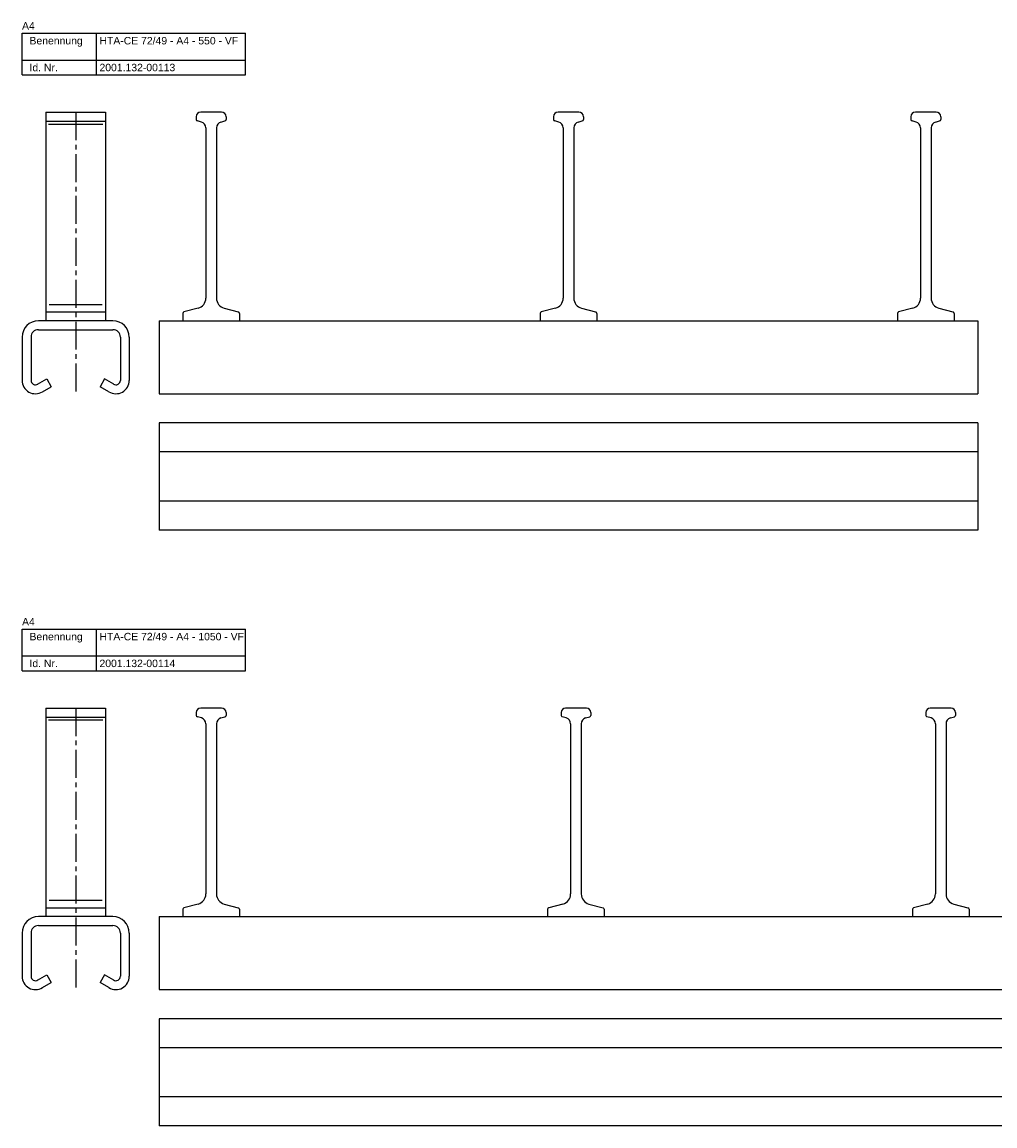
# Model space of a CAD drawing. Header units: millimetres. Extents: x 2523 to 3665, y -378 to 2763.
# Tile 1 of 5: x 2523 to 3177, y -378 to 363. Entities that reach past the tile are written whole.
import ezdxf

# ---------------------------------------------------------------- set-up
doc = ezdxf.new("R2010")
doc.units = ezdxf.units.MM
doc.linetypes.add('MITTE2', pattern=[1.125, 0.75, -0.125, 0.125, -0.125])
doc.layers.add('HALFEN', color=2, linetype='CONTINUOUS')
doc.styles.add('ARIAL50', font='arial.ttf', dxfattribs={"height": 5})

msp = doc.modelspace()

# ---------------------------------------------------------------- linework, layer by layer
at = {"layer": 'HALFEN'}
for p, q in [((2523.5, 355.25), (2673.5, 355.25)), ((2523.5, 327.25), (2523.5, 355.25)), ((2573.5, 327.25), (2573.5, 355.25)), ((2673.5, 327.25), (2673.5, 355.25)), ((2523.5, 337.25), (2673.5, 337.25)), ((2523.5, 327.25), (2673.5, 327.25)), ((2539.5, 302.25), (2579.5, 302.25)), ((2539.5, 302.25), (2539.5, 162.25)), ((2579.5, 302.25), (2579.5, 162.25)), ((2640.5, 299.25), (2640.5, 297.32)), ((2657.5, 302.25), (2643.5, 302.25)), ((2660.5, 299.25), (2660.5, 297.32)), ((2880.5, 299.25), (2880.5, 297.32)), ((2897.5, 302.25), (2883.5, 302.25)), ((2900.5, 299.25), (2900.5, 297.32)), ((3120.5, 299.25), (3120.5, 297.32)), ((3137.5, 302.25), (3123.5, 302.25)), ((3140.5, 299.25), (3140.5, 297.32)), ((2539.5, 296.25), (2579.5, 296.25)), ((2643.98, 295.62), (2641.24, 296.35)), ((2646.95, 291.75), (2646.95, 177.46)), ((2654.05, 291.75), (2654.05, 177.46)), ((2657.01, 295.62), (2659.75, 296.35)), ((2883.98, 295.62), (2881.24, 296.35)), ((2886.95, 291.75), (2886.95, 177.46)), ((2894.05, 291.75), (2894.05, 177.46)), ((2897.01, 295.62), (2899.75, 296.35)), ((3123.98, 295.62), (3121.24, 296.35)), ((3126.95, 291.75), (3126.95, 177.46)), ((3134.05, 291.75), (3134.05, 177.46)), ((3137.01, 295.62), (3139.75, 296.35)), ((2641.76, 170.7), (2632.24, 168.15)), ((2659.23, 170.7), (2668.75, 168.15)), ((2881.76, 170.7), (2872.24, 168.15)), ((2899.23, 170.7), (2908.75, 168.15)), ((3121.76, 170.7), (3112.24, 168.15)), ((3139.23, 170.7), (3148.75, 168.15)), ((2539.5, 168.25), (2579.5, 168.25)), ((2631.5, 167.18), (2631.5, 162.25)), ((2669.5, 167.18), (2669.5, 162.25)), ((2871.5, 167.18), (2871.5, 162.25)), ((2909.5, 167.18), (2909.5, 162.25)), ((3111.5, 167.18), (3111.5, 162.25)), ((3149.5, 167.18), (3149.5, 162.25)), ((2584.5, 162.25), (2534.5, 162.25)), ((2534.5, 156.25), (2584.5, 156.25)), ((2615.5, 162.25), (3165.5, 162.25)), ((2615.5, 162.25), (2615.5, 113.25)), ((3165.5, 162.25), (3165.5, 113.25)), ((2523.5, 151.25), (2523.5, 148.58)), ((2523.5, 148.58), (2523.5, 122.25)), ((2529.5, 151.25), (2529.5, 122.25)), ((2589.5, 151.25), (2589.5, 122.25)), ((2595.5, 151.25), (2595.5, 148.58)), ((2595.5, 148.58), (2595.5, 122.25)), ((2533.88, 119.59), (2540.22, 123.25)), ((2540.22, 123.25), (2543, 117.92)), ((2578.77, 123.25), (2576, 117.92)), ((2585.11, 119.59), (2578.77, 123.25)), ((2537.2, 114.58), (2543, 117.92)), ((2581.8, 114.58), (2576, 117.92)), ((2615.5, 113.25), (3165.5, 113.25)), ((3165.5, 93.75), (2615.5, 93.75)), ((2615.5, 93.75), (2615.5, 21.75)), ((3165.5, 93.75), (3165.5, 21.75)), ((3165.5, 74.25), (2615.5, 74.25)), ((3165.5, 41.25), (2615.5, 41.25)), ((3165.5, 21.75), (2615.5, 21.75)), ((2523.5, -44.75), (2673.5, -44.75)), ((2523.5, -72.75), (2523.5, -44.75)), ((2573.5, -72.75), (2573.5, -44.75)), ((2673.5, -72.75), (2673.5, -44.75)), ((2523.5, -62.75), (2673.5, -62.75)), ((2523.5, -72.75), (2673.5, -72.75)), ((2539.5, -97.75), (2579.5, -97.75)), ((2539.5, -97.75), (2539.5, -237.75)), ((2579.5, -97.75), (2579.5, -237.75)), ((2640.5, -100.75), (2640.5, -102.68)), ((2643.98, -104.38), (2641.24, -103.65)), ((2657.5, -97.75), (2643.5, -97.75)), ((2657.01, -104.38), (2659.75, -103.65)), ((2660.5, -100.75), (2660.5, -102.68)), ((2885.5, -100.75), (2885.5, -102.68)), ((2888.98, -104.38), (2886.24, -103.65)), ((2902.5, -97.75), (2888.5, -97.75)), ((2902.01, -104.38), (2904.75, -103.65)), ((2905.5, -100.75), (2905.5, -102.68)), ((3130.5, -100.75), (3130.5, -102.68)), ((3133.98, -104.38), (3131.24, -103.65)), ((3147.5, -97.75), (3133.5, -97.75)), ((3147.01, -104.38), (3149.75, -103.65)), ((3150.5, -100.75), (3150.5, -102.68)), ((2539.5, -103.75), (2579.5, -103.75)), ((2646.95, -108.25), (2646.95, -222.54)), ((2654.05, -108.25), (2654.05, -222.54)), ((2891.95, -108.25), (2891.95, -222.54)), ((2899.05, -108.25), (2899.05, -222.54)), ((3136.95, -108.25), (3136.95, -222.54)), ((3144.05, -108.25), (3144.05, -222.54)), ((2641.76, -229.3), (2632.24, -231.85)), ((2659.23, -229.3), (2668.75, -231.85)), ((2886.76, -229.3), (2877.24, -231.85)), ((2904.23, -229.3), (2913.75, -231.85)), ((3131.76, -229.3), (3122.24, -231.85)), ((3149.23, -229.3), (3158.75, -231.85)), ((2539.5, -231.75), (2579.5, -231.75)), ((2631.5, -232.82), (2631.5, -237.75)), ((2669.5, -232.82), (2669.5, -237.75)), ((2876.5, -232.82), (2876.5, -237.75)), ((2914.5, -232.82), (2914.5, -237.75)), ((3121.5, -232.82), (3121.5, -237.75)), ((3159.5, -232.82), (3159.5, -237.75)), ((2584.5, -237.75), (2534.5, -237.75)), ((2534.5, -243.75), (2584.5, -243.75)), ((2615.5, -237.75), (3665.5, -237.75)), ((2615.5, -237.75), (2615.5, -286.75)), ((2523.5, -248.75), (2523.5, -251.42)), ((2523.5, -251.42), (2523.5, -277.75)), ((2529.5, -248.75), (2529.5, -277.75)), ((2589.5, -248.75), (2589.5, -277.75)), ((2595.5, -248.75), (2595.5, -251.42)), ((2595.5, -251.42), (2595.5, -277.75)), ((2533.88, -280.41), (2540.22, -276.75)), ((2540.22, -276.75), (2543, -282.08)), ((2578.77, -276.75), (2576, -282.08)), ((2585.11, -280.41), (2578.77, -276.75)), ((2537.2, -285.42), (2543, -282.08)), ((2581.8, -285.42), (2576, -282.08)), ((2615.5, -286.75), (3665.5, -286.75)), ((3665.5, -306.25), (2615.5, -306.25)), ((2615.5, -306.25), (2615.5, -378.25)), ((3665.5, -325.75), (2615.5, -325.75)), ((3665.5, -358.75), (2615.5, -358.75)), ((3665.5, -378.25), (2615.5, -378.25))]:
    msp.add_line(p, q, dxfattribs=at)
at = {"layer": 'HALFEN', "color": 1, "linetype": 'MITTE2', "ltscale": 25}
for p, q in [((2559.5, 302.25), (2559.5, 113.25)), ((2559.5, -97.75), (2559.5, -286.75))]:
    msp.add_line(p, q, dxfattribs=at)
at = {"layer": 'HALFEN', "color": 1}
for p, q in [((2541.32, 294.25), (2577.79, 294.25)), ((2541.68, 173.2), (2577.31, 173.2)), ((2541.32, -105.75), (2577.79, -105.75)), ((2541.68, -226.8), (2577.31, -226.8))]:
    msp.add_line(p, q, dxfattribs=at)
at = {"layer": 'HALFEN'}
for centre, radius, start, end in [((2643.5, 299.25), 3, 90, 180), ((2641.5, 297.32), 1, 180, 255), ((2657.5, 299.25), 3, 0, 90), ((2659.5, 297.32), 1, 285, 0), ((2883.5, 299.25), 3, 90, 180), ((2881.5, 297.32), 1, 180, 255), ((2897.5, 299.25), 3, 0, 90), ((2899.5, 297.32), 1, 285, 0), ((3123.5, 299.25), 3, 90, 180), ((3121.5, 297.32), 1, 180, 255), ((3137.5, 299.25), 3, 0, 90), ((3139.5, 297.32), 1, 285, 0), ((2642.95, 291.75), 4, 0, 75), ((2658.05, 291.75), 4, 105, 180), ((2882.95, 291.75), 4, 0, 75), ((2898.05, 291.75), 4, 105, 180), ((3122.95, 291.75), 4, 0, 75), ((3138.05, 291.75), 4, 105, 180), ((2639.95, 177.46), 7, 285, 0), ((2661.05, 177.46), 7, 180, 255), ((2879.95, 177.46), 7, 285, 0), ((2901.05, 177.46), 7, 180, 255), ((3119.95, 177.46), 7, 285, 0), ((3141.05, 177.46), 7, 180, 255), ((2632.5, 167.18), 1, 105, 180), ((2668.5, 167.18), 1, 0, 75), ((2872.5, 167.18), 1, 105, 180), ((2908.5, 167.18), 1, 0, 75), ((3112.5, 167.18), 1, 105, 180), ((3148.5, 167.18), 1, 0, 75), ((2534.5, 151.25), 11, 90, 180), ((2534.5, 151.25), 5, 90, 180), ((2584.5, 151.25), 11, 0, 90), ((2584.5, 151.25), 5, 0, 90), ((2532.5, 122.25), 9, 180, 301.486), ((2532.5, 122.25), 3, 180, 302.57398), ((2586.5, 122.25), 9, 238.514, 0), ((2586.5, 122.25), 3, 237.42602, 0), ((2643.5, -100.75), 3, 90, 180), ((2641.5, -102.68), 1, 180, 255), ((2657.5, -100.75), 3, 0, 90), ((2659.5, -102.68), 1, 285, 0), ((2888.5, -100.75), 3, 90, 180), ((2886.5, -102.68), 1, 180, 255), ((2902.5, -100.75), 3, 0, 90), ((2904.5, -102.68), 1, 285, 0), ((3133.5, -100.75), 3, 90, 180), ((3131.5, -102.68), 1, 180, 255), ((3147.5, -100.75), 3, 0, 90), ((3149.5, -102.68), 1, 285, 0), ((2642.95, -108.25), 4, 0, 75), ((2658.05, -108.25), 4, 105, 180), ((2887.95, -108.25), 4, 0, 75), ((2903.05, -108.25), 4, 105, 180), ((3132.95, -108.25), 4, 0, 75), ((3148.05, -108.25), 4, 105, 180), ((2639.95, -222.54), 7, 285, 0), ((2661.05, -222.54), 7, 180, 255), ((2884.95, -222.54), 7, 285, 0), ((2906.05, -222.54), 7, 180, 255), ((3129.95, -222.54), 7, 285, 0), ((3151.05, -222.54), 7, 180, 255), ((2632.5, -232.82), 1, 105, 180), ((2668.5, -232.82), 1, 0, 75), ((2877.5, -232.82), 1, 105, 180), ((2913.5, -232.82), 1, 0, 75), ((3122.5, -232.82), 1, 105, 180), ((3158.5, -232.82), 1, 0, 75), ((2534.5, -248.75), 11, 90, 180), ((2534.5, -248.75), 5, 90, 180), ((2584.5, -248.75), 11, 0, 90), ((2584.5, -248.75), 5, 0, 90), ((2532.5, -277.75), 9, 180, 301.486), ((2532.5, -277.75), 3, 180, 302.57398), ((2586.5, -277.75), 9, 238.514, 0), ((2586.5, -277.75), 3, 237.42602, 0)]:
    msp.add_arc(centre, radius, start, end, dxfattribs=at)

# ---------------------------------------------------------------- texts
at = {"layer": 'HALFEN', "style": 'ARIAL50'}
for s, p in [('A4', (2523.5, 357.75)), ('Benennung', (2528.5, 347.75)), ('HTA-CE 72/49 - A4 - 550 - VF', (2575.5, 347.75)), ('Id. Nr.', (2528.5, 329.75)), ('2001.132-00113', (2575.5, 329.75)), ('A4', (2523.5, -42.25)), ('Benennung', (2528.5, -52.25)), ('HTA-CE 72/49 - A4 - 1050 - VF', (2575.5, -52.25)), ('Id. Nr.', (2528.5, -70.25)), ('2001.132-00114', (2575.5, -70.25))]:
    msp.add_text(s, height=5, dxfattribs=at).set_placement(p)

doc.saveas('drawing.dxf')
